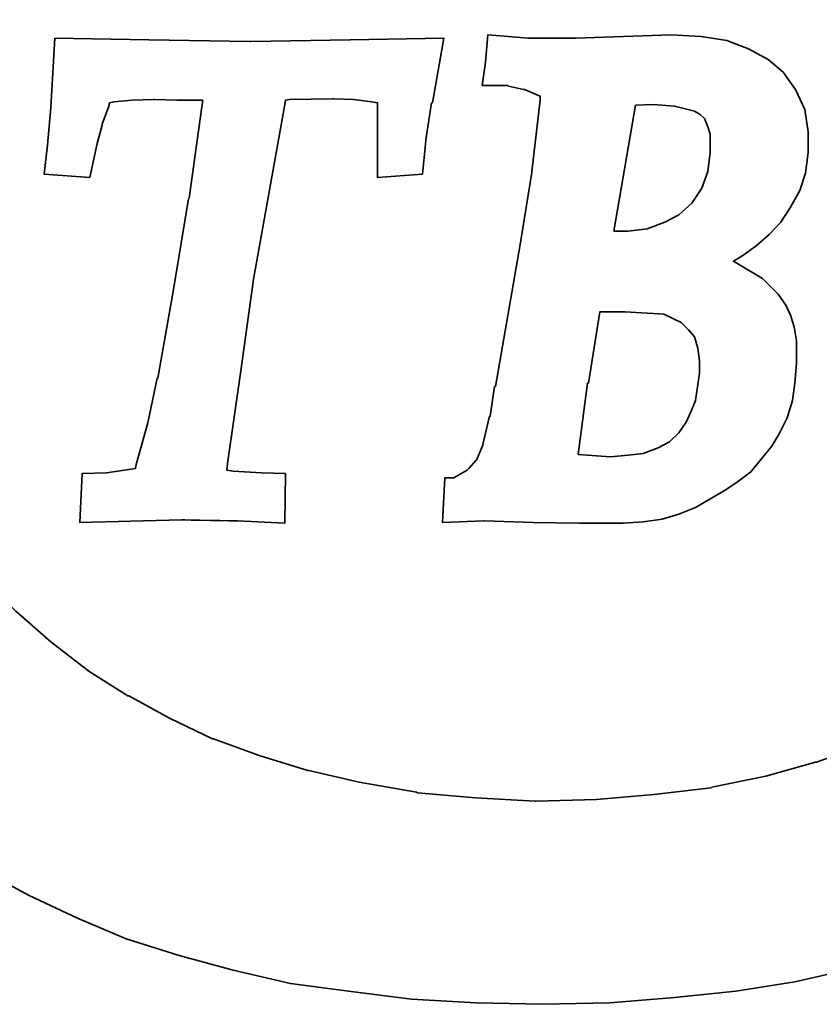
# Model space of a CAD drawing. Header units: millimetres. Extents: x 3 to 262, y 5 to 167.
# Tile 6 of 66: x 166.86 to 171.49, y 81.07 to 86.77. Entities that reach past the tile are written whole.
import ezdxf

# ---------------------------------------------------------------- set-up
doc = ezdxf.new("R2010")
doc.units = ezdxf.units.MM
doc.header["$LTSCALE"] = 0.2
doc.layers.add('layer 1', color=7, linetype='CONTINUOUS')

msp = doc.modelspace()

# ---------------------------------------------------------------- linework, layer by layer
at = {"layer": 'layer 1', "color": 1, "lineweight": 35}
for points, knots in [([(173.2772, 87.134), (173.2772, 87.134), (174.3952, 87.8255), (174.3952, 87.8255), (174.3952, 87.8255), (174.3952, 87.8255), (174.2372, 88.0265), (174.2372, 88.0265), (174.2372, 88.0265), (174.2372, 88.0265), (174.0552, 88.2135), (174.0552, 88.2135), (174.0552, 88.2135), (174.0552, 88.2135), (173.8677, 88.3965), (173.8677, 88.3965), (173.8677, 88.3965), (173.8677, 88.3965), (173.6752, 88.5595), (173.6752, 88.5595), (173.6752, 88.5595), (173.6752, 88.5595), (173.4692, 88.7225), (173.4692, 88.7225), (173.4692, 88.7225), (173.4692, 88.7225), (173.4642, 88.7225), (173.4642, 88.7225), (173.4642, 88.7225), (173.4642, 88.7225), (173.2392, 88.8615), (173.2392, 88.8615), (173.2392, 88.8615), (173.2392, 88.8615), (173.2392, 88.866), (173.2392, 88.866), (173.2392, 88.866), (173.2392, 88.866), (173.0132, 89.005), (173.0132, 89.005), (173.0132, 89.005), (173.0132, 89.005), (172.7692, 89.1255), (172.7692, 89.1255), (172.7692, 89.1255), (172.7692, 89.1255), (172.5237, 89.2505), (172.5237, 89.2505), (172.5237, 89.2505), (172.5237, 89.2505), (172.2262, 89.3655), (172.2262, 89.3655), (172.2262, 89.3655), (172.2262, 89.3655), (171.9047, 89.4755), (171.9047, 89.4755), (171.9047, 89.4755), (171.9047, 89.4755), (171.5692, 89.5715), (171.5692, 89.5715), (171.5692, 89.5715), (171.5692, 89.5715), (171.2147, 89.648), (171.2147, 89.648), (171.2147, 89.648), (171.2147, 89.648), (170.8542, 89.7015), (170.8542, 89.7015), (170.8542, 89.7015), (170.8542, 89.7015), (170.4612, 89.7395), (170.4612, 89.7395), (170.4612, 89.7395), (170.4612, 89.7395), (170.0582, 89.7585), (170.0582, 89.7585), (170.0582, 89.7585), (170.0582, 89.7585), (169.6502, 89.7495), (169.6502, 89.7495), (169.6502, 89.7495), (169.6502, 89.7495), (169.2612, 89.7255), (169.2612, 89.7255), (169.2612, 89.7255), (169.2612, 89.7255), (168.9012, 89.6915), (168.9012, 89.6915), (168.9012, 89.6915), (168.9012, 89.6915), (168.5512, 89.648), (168.5512, 89.648), (168.5512, 89.648), (168.5512, 89.648), (168.2157, 89.581), (168.2157, 89.581), (168.2157, 89.581), (168.2157, 89.581), (167.9852, 89.519), (167.9852, 89.519), (167.9852, 89.519), (167.9852, 89.519), (167.7552, 89.4515), (167.7552, 89.4515), (167.7552, 89.4515), (167.7552, 89.4515), (167.5292, 89.3745), (167.5292, 89.3745), (167.5292, 89.3745), (167.5292, 89.3745), (167.3182, 89.2885), (167.3182, 89.2885), (167.3182, 89.2885), (167.3182, 89.2885), (167.1122, 89.1925), (167.1122, 89.1925), (167.1122, 89.1925), (167.1122, 89.1925), (166.9012, 89.0915), (166.9012, 89.0915), (166.9012, 89.0915), (166.9012, 89.0915), (166.7092, 88.986), (166.7092, 88.986), (166.7092, 88.986), (166.7092, 88.986), (166.5172, 88.8755), (166.5172, 88.8755), (166.5172, 88.8755), (166.5172, 88.8755), (166.3347, 88.751), (166.3347, 88.751), (166.3347, 88.751), (166.3347, 88.751), (166.1572, 88.6265), (166.1572, 88.6265), (166.1572, 88.6265), (166.1572, 88.6265), (165.9942, 88.4925), (165.9942, 88.4925), (165.9942, 88.4925), (165.9942, 88.4925), (165.8262, 88.3485), (165.8262, 88.3485), (165.8262, 88.3485), (165.8262, 88.3485), (165.5337, 88.06), (165.5337, 88.06), (165.5337, 88.06), (165.5337, 88.06), (165.5282, 88.0555), (165.5282, 88.0555), (165.5282, 88.0555), (165.5282, 88.0555), (165.2552, 87.7295), (165.2552, 87.7295), (165.2552, 87.7295), (165.2552, 87.7295), (165.1012, 87.5035), (165.1012, 87.5035), (165.1012, 87.5035), (165.1012, 87.5035), (165.0967, 87.4985), (165.0967, 87.4985), (165.0967, 87.4985), (165.0967, 87.4985), (164.9482, 87.2445), (164.9482, 87.2445), (164.9482, 87.2445), (164.9482, 87.2445), (164.8132, 86.981), (164.8132, 86.981), (164.8132, 86.981), (164.8132, 86.981), (164.6982, 86.6835), (164.6982, 86.6835), (164.6982, 86.6835), (164.6982, 86.6835), (164.6022, 86.3715), (164.6022, 86.3715), (164.6022, 86.3715), (164.6022, 86.3715), (164.6022, 86.3615), (164.6022, 86.3615), (164.6022, 86.3615), (164.6022, 86.3615), (164.5402, 86.0255), (164.5402, 86.0255), (164.5402, 86.0255), (164.5402, 86.0255), (164.5212, 85.858), (164.5212, 85.858), (164.5212, 85.858), (164.5212, 85.858), (164.5112, 85.6705), (164.5112, 85.6705), (164.5112, 85.6705), (164.5112, 85.6705), (164.5017, 85.4835), (164.5017, 85.4835), (164.5017, 85.4835), (164.5017, 85.4835), (164.5017, 85.2965), (164.5017, 85.2965), (164.5017, 85.2965), (164.5017, 85.2965), (164.5302, 84.9225), (164.5302, 84.9225), (164.5302, 84.9225), (164.5302, 84.9225), (164.5882, 84.586), (164.5882, 84.586), (164.5882, 84.586), (164.5882, 84.586), (164.6602, 84.2695), (164.6602, 84.2695), (164.6602, 84.2695), (164.6602, 84.2695), (164.7707, 83.9725), (164.7707, 83.9725), (164.7707, 83.9725), (164.7707, 83.9725), (164.8907, 83.689), (164.8907, 83.689), (164.8907, 83.689), (164.8907, 83.689), (165.0342, 83.4305), (165.0342, 83.4305), (165.0342, 83.4305), (165.0342, 83.4305), (165.1832, 83.181), (165.1832, 83.181), (165.1832, 83.181), (165.1832, 83.181), (165.3652, 82.9555), (165.3652, 82.9555), (165.3652, 82.9555), (165.3652, 82.9555), (165.5477, 82.734), (165.5477, 82.734), (165.5477, 82.734), (165.5477, 82.734), (165.7492, 82.5375), (165.7492, 82.5375), (165.7492, 82.5375), (165.7492, 82.5375), (165.9552, 82.336), (165.9552, 82.336), (165.9552, 82.336), (165.9552, 82.336), (166.1762, 82.1635), (166.1762, 82.1635), (166.1762, 82.1635), (166.1762, 82.1635), (166.4112, 81.991), (166.4112, 81.991), (166.4112, 81.991), (166.4112, 81.991), (166.6612, 81.8375), (166.6612, 81.8375), (166.6612, 81.8375), (166.6612, 81.8375), (166.9197, 81.698), (166.9197, 81.698), (166.9197, 81.698), (166.9197, 81.698), (167.1982, 81.568), (167.1982, 81.568), (167.1982, 81.568), (167.1982, 81.568), (167.4812, 81.4485), (167.4812, 81.4485), (167.4812, 81.4485), (167.4812, 81.4485), (167.7882, 81.3525), (167.7882, 81.3525), (167.7882, 81.3525), (167.7882, 81.3525), (168.1002, 81.2665), (168.1002, 81.2665), (168.1002, 81.2665), (168.1002, 81.2665), (168.4312, 81.1895), (168.4312, 81.1895), (168.4312, 81.1895), (168.4312, 81.1895), (168.7667, 81.1465), (168.7667, 81.1465), (168.7667, 81.1465), (168.7667, 81.1465), (169.1317, 81.0985), (169.1317, 81.0985), (169.1317, 81.0985), (169.1317, 81.0985), (169.5062, 81.079), (169.5062, 81.079), (169.5062, 81.079), (169.5062, 81.079), (169.8902, 81.0695), (169.8902, 81.0695), (169.8902, 81.0695), (169.8902, 81.0695), (170.2787, 81.079), (170.2787, 81.079), (170.2787, 81.079), (170.2787, 81.079), (170.6532, 81.108), (170.6532, 81.108), (170.6532, 81.108), (170.6532, 81.108), (171.0082, 81.1465), (171.0082, 81.1465), (171.0082, 81.1465), (171.0082, 81.1465), (171.3482, 81.199), (171.3482, 81.199), (171.3482, 81.199), (171.3482, 81.199), (171.6792, 81.2755), (171.6792, 81.2755), (171.6792, 81.2755), (171.6792, 81.2755), (171.9962, 81.3625), (171.9962, 81.3625), (171.9962, 81.3625), (171.9962, 81.3625), (172.2942, 81.463), (172.2942, 81.463), (172.2942, 81.463), (172.2942, 81.463), (172.5912, 81.583), (172.5912, 81.583), (172.5912, 81.583), (172.5912, 81.583), (172.9947, 81.7745), (172.9947, 81.7745), (172.9947, 81.7745), (172.9947, 81.7745), (173.1907, 81.8805), (173.1907, 81.8805), (173.1907, 81.8805), (173.1907, 81.8805), (173.3737, 81.991), (173.3737, 81.991), (173.3737, 81.991), (173.3737, 81.991), (173.5512, 82.115), (173.5512, 82.115), (173.5512, 82.115), (173.5512, 82.115), (173.7232, 82.2495), (173.7232, 82.2495), (173.7232, 82.2495), (173.7232, 82.2495), (173.8872, 82.3845), (173.8872, 82.3845), (173.8872, 82.3845), (173.8872, 82.3845), (174.0407, 82.5285), (174.0407, 82.5285), (174.0407, 82.5285), (174.0407, 82.5285), (174.2422, 82.73), (174.2422, 82.73), (174.2422, 82.73), (174.2422, 82.73), (174.3332, 82.826), (174.3332, 82.826), (174.3332, 82.826), (174.3332, 82.826), (174.4002, 82.8975), (174.4002, 82.8975), (174.4002, 82.8975), (174.4002, 82.8975), (173.2772, 83.5935), (173.2772, 83.5935), (173.2772, 83.5935), (173.2772, 83.5935), (173.1042, 83.425), (173.1042, 83.425), (173.1042, 83.425), (173.1042, 83.425), (172.9132, 83.2625), (172.9132, 83.2625), (172.9132, 83.2625), (172.9132, 83.2625), (172.7012, 83.099), (172.7012, 83.099), (172.7012, 83.099), (172.7012, 83.099), (172.4812, 82.9455), (172.4812, 82.9455), (172.4812, 82.9455), (172.4812, 82.9455), (172.4762, 82.9405), (172.4762, 82.9405), (172.4762, 82.9405), (172.4762, 82.9405), (172.2457, 82.806), (172.2457, 82.806), (172.2457, 82.806), (172.2457, 82.806), (172.0062, 82.6815), (172.0062, 82.6815), (172.0062, 82.6815), (172.0062, 82.6815), (172.0012, 82.6815), (172.0012, 82.6815), (172.0012, 82.6815), (172.0012, 82.6815), (171.7422, 82.566), (171.7422, 82.566), (171.7422, 82.566), (171.7422, 82.566), (171.4732, 82.47), (171.4732, 82.47), (171.4732, 82.47), (171.4732, 82.47), (171.4687, 82.47), (171.4687, 82.47), (171.4687, 82.47), (171.4687, 82.47), (171.1802, 82.3885), (171.1802, 82.3885), (171.1802, 82.3885), (171.1802, 82.3885), (170.8692, 82.3265), (170.8692, 82.3265), (170.8692, 82.3265), (170.8692, 82.3265), (170.8642, 82.3215), (170.8642, 82.3215), (170.8642, 82.3215), (170.8642, 82.3215), (170.5332, 82.2835), (170.5332, 82.2835), (170.5332, 82.2835), (170.5332, 82.2835), (170.2022, 82.2545), (170.2022, 82.2545), (170.2022, 82.2545), (170.2022, 82.2545), (169.8517, 82.2445), (169.8517, 82.2445), (169.8517, 82.2445), (169.8517, 82.2445), (169.8472, 82.2445), (169.8472, 82.2445), (169.8472, 82.2445), (169.8472, 82.2445), (169.5017, 82.2645), (169.5017, 82.2645), (169.5017, 82.2645), (169.5017, 82.2645), (169.1652, 82.2925), (169.1652, 82.2925), (169.1652, 82.2925), (169.1652, 82.2925), (169.1607, 82.2975), (169.1607, 82.2975), (169.1607, 82.2975), (169.1607, 82.2975), (168.8292, 82.355), (168.8292, 82.355), (168.8292, 82.355), (168.8292, 82.355), (168.5372, 82.422), (168.5372, 82.422), (168.5372, 82.422), (168.5372, 82.422), (168.5322, 82.422), (168.5322, 82.422), (168.5322, 82.422), (168.5322, 82.422), (168.2492, 82.5085), (168.2492, 82.5085), (168.2492, 82.5085), (168.2492, 82.5085), (167.9852, 82.6045), (167.9852, 82.6045), (167.9852, 82.6045), (167.9852, 82.6045), (167.9802, 82.6045), (167.9802, 82.6045), (167.9802, 82.6045), (167.9802, 82.6045), (167.7312, 82.7245), (167.7312, 82.7245), (167.7312, 82.7245), (167.7312, 82.7245), (167.4952, 82.854), (167.4952, 82.854), (167.4952, 82.854), (167.4952, 82.854), (167.4912, 82.854), (167.4912, 82.854), (167.4912, 82.854), (167.4912, 82.854), (167.2602, 82.998), (167.2602, 82.998), (167.2602, 82.998), (167.2602, 82.998), (167.2602, 83.003), (167.2602, 83.003), (167.2602, 83.003), (167.2602, 83.003), (167.2562, 83.003), (167.2562, 83.003), (167.2562, 83.003), (167.2562, 83.003), (167.0442, 83.1665), (167.0442, 83.1665), (167.0442, 83.1665), (167.0442, 83.1665), (166.8432, 83.3435), (166.8432, 83.3435), (166.8432, 83.3435), (166.8432, 83.3435), (166.8382, 83.348), (166.8382, 83.348), (166.8382, 83.348), (166.8382, 83.348), (166.6562, 83.5355), (166.6562, 83.5355), (166.6562, 83.5355), (166.6562, 83.5355), (166.4837, 83.737), (166.4837, 83.737), (166.4837, 83.737), (166.4837, 83.737), (166.4837, 83.7415), (166.4837, 83.7415), (166.4837, 83.7415), (166.4837, 83.7415), (166.3297, 83.9725), (166.3297, 83.9725), (166.3297, 83.9725), (166.3297, 83.9725), (166.3252, 83.9725), (166.3252, 83.9725), (166.3252, 83.9725), (166.3252, 83.9725), (166.3202, 83.9815), (166.3202, 83.9815), (166.3202, 83.9815), (166.3202, 83.9815), (166.2002, 84.207), (166.2002, 84.207), (166.2002, 84.207), (166.2002, 84.207), (166.2002, 84.212), (166.2002, 84.212), (166.2002, 84.212), (166.2002, 84.212), (166.0992, 84.4765), (166.0992, 84.4765), (166.0992, 84.4765), (166.0992, 84.4765), (166.0942, 84.4855), (166.0942, 84.4855), (166.0942, 84.4855), (166.0942, 84.4855), (166.0087, 84.7735), (166.0087, 84.7735), (166.0087, 84.7735), (166.0087, 84.7735), (166.0087, 84.7785), (166.0087, 84.7785), (166.0087, 84.7785), (166.0087, 84.7785), (165.9792, 84.9315), (165.9792, 84.9315), (165.9792, 84.9315), (165.9792, 84.9315), (165.9742, 84.9365), (165.9742, 84.9365), (165.9742, 84.9365), (165.9742, 84.9365), (165.9552, 85.09), (165.9552, 85.09), (165.9552, 85.09), (165.9552, 85.09), (165.9462, 85.2625), (165.9462, 85.2625), (165.9462, 85.2625), (165.9462, 85.2625), (165.9407, 85.4355), (165.9407, 85.4355), (165.9407, 85.4355), (165.9407, 85.4355), (165.9407, 85.4405), (165.9407, 85.4405), (165.9407, 85.4405), (165.9407, 85.4405), (165.9502, 85.594), (165.9502, 85.594), (165.9502, 85.594), (165.9502, 85.594), (165.9502, 85.6135), (165.9502, 85.6135), (165.9502, 85.6135), (165.9502, 85.6135), (165.9647, 85.7765), (165.9647, 85.7765), (165.9647, 85.7765), (165.9647, 85.7765), (165.9842, 85.9295), (165.9842, 85.9295), (165.9842, 85.9295), (165.9842, 85.9295), (165.9842, 85.935), (165.9842, 85.935), (165.9842, 85.935), (165.9842, 85.935), (165.9892, 85.935), (165.9892, 85.935), (165.9892, 85.935), (165.9892, 85.935), (165.9892, 85.9445), (165.9892, 85.9445), (165.9892, 85.9445), (165.9892, 85.9445), (166.0182, 86.0835), (166.0182, 86.0835), (166.0182, 86.0835), (166.0182, 86.0835), (166.0182, 86.0885), (166.0182, 86.0885), (166.0182, 86.0885), (166.0182, 86.0885), (166.0272, 86.1215), (166.0272, 86.1215), (166.0272, 86.1215), (166.0272, 86.1215), (166.1047, 86.3715), (166.1047, 86.3715), (166.1047, 86.3715), (166.1047, 86.3715), (166.1047, 86.376), (166.1047, 86.376), (166.1047, 86.376), (166.1047, 86.376), (166.2292, 86.6355), (166.2292, 86.6355), (166.2292, 86.6355), (166.2292, 86.6355), (166.3632, 86.8755), (166.3632, 86.8755), (166.3632, 86.8755), (166.3632, 86.8755), (166.3682, 86.8795), (166.3682, 86.8795), (166.3682, 86.8795), (166.3682, 86.8795), (166.5317, 87.1005), (166.5317, 87.1005), (166.5317, 87.1005), (166.5317, 87.1005), (166.7042, 87.2925), (166.7042, 87.2925), (166.7042, 87.2925), (166.7042, 87.2925), (166.7042, 87.2975), (166.7042, 87.2975), (166.7042, 87.2975), (166.7042, 87.2975), (166.8862, 87.4795), (166.8862, 87.4795), (166.8862, 87.4795), (166.8862, 87.4795), (166.8912, 87.4795), (166.8912, 87.4795), (166.8912, 87.4795), (166.8912, 87.4795), (167.0922, 87.652), (167.0922, 87.652), (167.0922, 87.652), (167.0922, 87.652), (167.3132, 87.8055), (167.3132, 87.8055), (167.3132, 87.8055), (167.3132, 87.8055), (167.3182, 87.8105), (167.3182, 87.8105), (167.3182, 87.8105), (167.3182, 87.8105), (167.5487, 87.9545), (167.5487, 87.9545), (167.5487, 87.9545), (167.5487, 87.9545), (167.7882, 88.089), (167.7882, 88.089), (167.7882, 88.089), (167.7882, 88.089), (167.7932, 88.089), (167.7932, 88.089), (167.7932, 88.089), (167.7932, 88.089), (168.0422, 88.199), (168.0422, 88.199), (168.0422, 88.199), (168.0422, 88.199), (168.3117, 88.295), (168.3117, 88.295), (168.3117, 88.295), (168.3117, 88.295), (168.5892, 88.3865), (168.5892, 88.3865), (168.5892, 88.3865), (168.5892, 88.3865), (168.5942, 88.3865), (168.5942, 88.3865), (168.5942, 88.3865), (168.5942, 88.3865), (168.8922, 88.4535), (168.8922, 88.4535), (168.8922, 88.4535), (168.8922, 88.4535), (168.8922, 88.4585), (168.8922, 88.4585), (168.8922, 88.4585), (168.8922, 88.4585), (168.8972, 88.4585), (168.8972, 88.4585), (168.8972, 88.4585), (168.8972, 88.4585), (169.2282, 88.5065), (169.2282, 88.5065), (169.2282, 88.5065), (169.2282, 88.5065), (169.2322, 88.5065), (169.2322, 88.5065), (169.2322, 88.5065), (169.2322, 88.5065), (169.5737, 88.535), (169.5737, 88.535), (169.5737, 88.535), (169.5737, 88.535), (169.9142, 88.5445), (169.9142, 88.5445), (169.9142, 88.5445), (169.9142, 88.5445), (169.9192, 88.5445), (169.9192, 88.5445), (169.9192, 88.5445), (169.9192, 88.5445), (170.2642, 88.535), (170.2642, 88.535), (170.2642, 88.535), (170.2642, 88.535), (170.6002, 88.5065), (170.6002, 88.5065), (170.6002, 88.5065), (170.6002, 88.5065), (170.6052, 88.5015), (170.6052, 88.5015), (170.6052, 88.5015), (170.6052, 88.5015), (170.9212, 88.4445), (170.9212, 88.4445), (170.9212, 88.4445), (170.9212, 88.4445), (171.2282, 88.3815), (171.2282, 88.3815), (171.2282, 88.3815), (171.2282, 88.3815), (171.2332, 88.3815), (171.2332, 88.3815), (171.2332, 88.3815), (171.2332, 88.3815), (171.5212, 88.295), (171.5212, 88.295), (171.5212, 88.295), (171.5212, 88.295), (171.7512, 88.2095), (171.7512, 88.2095), (171.7512, 88.2095), (171.7512, 88.2095), (171.9822, 88.1135), (171.9822, 88.1135), (171.9822, 88.1135), (171.9822, 88.1135), (171.9872, 88.1135), (171.9872, 88.1135), (171.9872, 88.1135), (171.9872, 88.1135), (172.1982, 88.0025), (172.1982, 88.0025), (172.1982, 88.0025), (172.1982, 88.0025), (172.4092, 87.8775), (172.4092, 87.8775), (172.4092, 87.8775), (172.4092, 87.8775), (172.4092, 87.8735), (172.4092, 87.8735), (172.4092, 87.8735), (172.4092, 87.8735), (172.6012, 87.7485), (172.6012, 87.7485), (172.6012, 87.7485), (172.6012, 87.7485), (172.6057, 87.7485), (172.6057, 87.7485), (172.6057, 87.7485), (172.6057, 87.7485), (172.7832, 87.6095), (172.7832, 87.6095), (172.7832, 87.6095), (172.7832, 87.6095), (172.7882, 87.604), (172.7882, 87.604), (172.7882, 87.604), (172.7882, 87.604), (172.9612, 87.4555), (172.9612, 87.4555), (172.9612, 87.4555), (172.9612, 87.4555), (172.9652, 87.4505), (172.9652, 87.4505), (172.9652, 87.4505), (172.9652, 87.4505), (173.1192, 87.2925), (173.1192, 87.2925), (173.1192, 87.2925), (173.1192, 87.2925), (173.2052, 87.2015), (173.2052, 87.2015), (173.2052, 87.2015), (173.2052, 87.2015), (173.2772, 87.134), (173.2772, 87.134)], [0, 0, 0, 0, 0.004808, 0.004808, 0.004808, 0.004808, 0.009615, 0.009615, 0.009615, 0.009615, 0.014423, 0.014423, 0.014423, 0.014423, 0.019231, 0.019231, 0.019231, 0.019231, 0.024038, 0.024038, 0.024038, 0.024038, 0.028846, 0.028846, 0.028846, 0.028846, 0.033654, 0.033654, 0.033654, 0.033654, 0.038462, 0.038462, 0.038462, 0.038462, 0.043269, 0.043269, 0.043269, 0.043269, 0.048077, 0.048077, 0.048077, 0.048077, 0.052885, 0.052885, 0.052885, 0.052885, 0.057692, 0.057692, 0.057692, 0.057692, 0.0625, 0.0625, 0.0625, 0.0625, 0.067308, 0.067308, 0.067308, 0.067308, 0.072115, 0.072115, 0.072115, 0.072115, 0.076923, 0.076923, 0.076923, 0.076923, 0.081731, 0.081731, 0.081731, 0.081731, 0.086538, 0.086538, 0.086538, 0.086538, 0.091346, 0.091346, 0.091346, 0.091346, 0.096154, 0.096154, 0.096154, 0.096154, 0.100962, 0.100962, 0.100962, 0.100962, 0.105769, 0.105769, 0.105769, 0.105769, 0.110577, 0.110577, 0.110577, 0.110577, 0.115385, 0.115385, 0.115385, 0.115385, 0.120192, 0.120192, 0.120192, 0.120192, 0.125, 0.125, 0.125, 0.125, 0.129808, 0.129808, 0.129808, 0.129808, 0.134615, 0.134615, 0.134615, 0.134615, 0.139423, 0.139423, 0.139423, 0.139423, 0.144231, 0.144231, 0.144231, 0.144231, 0.149038, 0.149038, 0.149038, 0.149038, 0.153846, 0.153846, 0.153846, 0.153846, 0.158654, 0.158654, 0.158654, 0.158654, 0.163462, 0.163462, 0.163462, 0.163462, 0.168269, 0.168269, 0.168269, 0.168269, 0.173077, 0.173077, 0.173077, 0.173077, 0.177885, 0.177885, 0.177885, 0.177885, 0.182692, 0.182692, 0.182692, 0.182692, 0.1875, 0.1875, 0.1875, 0.1875, 0.192308, 0.192308, 0.192308, 0.192308, 0.197115, 0.197115, 0.197115, 0.197115, 0.201923, 0.201923, 0.201923, 0.201923, 0.206731, 0.206731, 0.206731, 0.206731, 0.211538, 0.211538, 0.211538, 0.211538, 0.216346, 0.216346, 0.216346, 0.216346, 0.221154, 0.221154, 0.221154, 0.221154, 0.225962, 0.225962, 0.225962, 0.225962, 0.230769, 0.230769, 0.230769, 0.230769, 0.235577, 0.235577, 0.235577, 0.235577, 0.240385, 0.240385, 0.240385, 0.240385, 0.245192, 0.245192, 0.245192, 0.245192, 0.25, 0.25, 0.25, 0.25, 0.254808, 0.254808, 0.254808, 0.254808, 0.259615, 0.259615, 0.259615, 0.259615, 0.264423, 0.264423, 0.264423, 0.264423, 0.269231, 0.269231, 0.269231, 0.269231, 0.274038, 0.274038, 0.274038, 0.274038, 0.278846, 0.278846, 0.278846, 0.278846, 0.283654, 0.283654, 0.283654, 0.283654, 0.288462, 0.288462, 0.288462, 0.288462, 0.293269, 0.293269, 0.293269, 0.293269, 0.298077, 0.298077, 0.298077, 0.298077, 0.302885, 0.302885, 0.302885, 0.302885, 0.307692, 0.307692, 0.307692, 0.307692, 0.3125, 0.3125, 0.3125, 0.3125, 0.317308, 0.317308, 0.317308, 0.317308, 0.322115, 0.322115, 0.322115, 0.322115, 0.326923, 0.326923, 0.326923, 0.326923, 0.331731, 0.331731, 0.331731, 0.331731, 0.336538, 0.336538, 0.336538, 0.336538, 0.341346, 0.341346, 0.341346, 0.341346, 0.346154, 0.346154, 0.346154, 0.346154, 0.350962, 0.350962, 0.350962, 0.350962, 0.355769, 0.355769, 0.355769, 0.355769, 0.360577, 0.360577, 0.360577, 0.360577, 0.365385, 0.365385, 0.365385, 0.365385, 0.370192, 0.370192, 0.370192, 0.370192, 0.375, 0.375, 0.375, 0.375, 0.379808, 0.379808, 0.379808, 0.379808, 0.384615, 0.384615, 0.384615, 0.384615, 0.389423, 0.389423, 0.389423, 0.389423, 0.394231, 0.394231, 0.394231, 0.394231, 0.399038, 0.399038, 0.399038, 0.399038, 0.403846, 0.403846, 0.403846, 0.403846, 0.408654, 0.408654, 0.408654, 0.408654, 0.413462, 0.413462, 0.413462, 0.413462, 0.418269, 0.418269, 0.418269, 0.418269, 0.423077, 0.423077, 0.423077, 0.423077, 0.427885, 0.427885, 0.427885, 0.427885, 0.432692, 0.432692, 0.432692, 0.432692, 0.4375, 0.4375, 0.4375, 0.4375, 0.442308, 0.442308, 0.442308, 0.442308, 0.447115, 0.447115, 0.447115, 0.447115, 0.451923, 0.451923, 0.451923, 0.451923, 0.456731, 0.456731, 0.456731, 0.456731, 0.461538, 0.461538, 0.461538, 0.461538, 0.466346, 0.466346, 0.466346, 0.466346, 0.471154, 0.471154, 0.471154, 0.471154, 0.475962, 0.475962, 0.475962, 0.475962, 0.480769, 0.480769, 0.480769, 0.480769, 0.485577, 0.485577, 0.485577, 0.485577, 0.490385, 0.490385, 0.490385, 0.490385, 0.495192, 0.495192, 0.495192, 0.495192, 0.5, 0.5, 0.5, 0.5, 0.504808, 0.504808, 0.504808, 0.504808, 0.509615, 0.509615, 0.509615, 0.509615, 0.514423, 0.514423, 0.514423, 0.514423, 0.519231, 0.519231, 0.519231, 0.519231, 0.524038, 0.524038, 0.524038, 0.524038, 0.528846, 0.528846, 0.528846, 0.528846, 0.533654, 0.533654, 0.533654, 0.533654, 0.538462, 0.538462, 0.538462, 0.538462, 0.543269, 0.543269, 0.543269, 0.543269, 0.548077, 0.548077, 0.548077, 0.548077, 0.552885, 0.552885, 0.552885, 0.552885, 0.557692, 0.557692, 0.557692, 0.557692, 0.5625, 0.5625, 0.5625, 0.5625, 0.567308, 0.567308, 0.567308, 0.567308, 0.572115, 0.572115, 0.572115, 0.572115, 0.576923, 0.576923, 0.576923, 0.576923, 0.581731, 0.581731, 0.581731, 0.581731, 0.586538, 0.586538, 0.586538, 0.586538, 0.591346, 0.591346, 0.591346, 0.591346, 0.596154, 0.596154, 0.596154, 0.596154, 0.600962, 0.600962, 0.600962, 0.600962, 0.605769, 0.605769, 0.605769, 0.605769, 0.610577, 0.610577, 0.610577, 0.610577, 0.615385, 0.615385, 0.615385, 0.615385, 0.620192, 0.620192, 0.620192, 0.620192, 0.625, 0.625, 0.625, 0.625, 0.629808, 0.629808, 0.629808, 0.629808, 0.634615, 0.634615, 0.634615, 0.634615, 0.639423, 0.639423, 0.639423, 0.639423, 0.644231, 0.644231, 0.644231, 0.644231, 0.649038, 0.649038, 0.649038, 0.649038, 0.653846, 0.653846, 0.653846, 0.653846, 0.658654, 0.658654, 0.658654, 0.658654, 0.663462, 0.663462, 0.663462, 0.663462, 0.668269, 0.668269, 0.668269, 0.668269, 0.673077, 0.673077, 0.673077, 0.673077, 0.677885, 0.677885, 0.677885, 0.677885, 0.682692, 0.682692, 0.682692, 0.682692, 0.6875, 0.6875, 0.6875, 0.6875, 0.692308, 0.692308, 0.692308, 0.692308, 0.697115, 0.697115, 0.697115, 0.697115, 0.701923, 0.701923, 0.701923, 0.701923, 0.706731, 0.706731, 0.706731, 0.706731, 0.711538, 0.711538, 0.711538, 0.711538, 0.716346, 0.716346, 0.716346, 0.716346, 0.721154, 0.721154, 0.721154, 0.721154, 0.725962, 0.725962, 0.725962, 0.725962, 0.730769, 0.730769, 0.730769, 0.730769, 0.735577, 0.735577, 0.735577, 0.735577, 0.740385, 0.740385, 0.740385, 0.740385, 0.745192, 0.745192, 0.745192, 0.745192, 0.75, 0.75, 0.75, 0.75, 0.754808, 0.754808, 0.754808, 0.754808, 0.759615, 0.759615, 0.759615, 0.759615, 0.764423, 0.764423, 0.764423, 0.764423, 0.769231, 0.769231, 0.769231, 0.769231, 0.774038, 0.774038, 0.774038, 0.774038, 0.778846, 0.778846, 0.778846, 0.778846, 0.783654, 0.783654, 0.783654, 0.783654, 0.788462, 0.788462, 0.788462, 0.788462, 0.793269, 0.793269, 0.793269, 0.793269, 0.798077, 0.798077, 0.798077, 0.798077, 0.802885, 0.802885, 0.802885, 0.802885, 0.807692, 0.807692, 0.807692, 0.807692, 0.8125, 0.8125, 0.8125, 0.8125, 0.817308, 0.817308, 0.817308, 0.817308, 0.822115, 0.822115, 0.822115, 0.822115, 0.826923, 0.826923, 0.826923, 0.826923, 0.831731, 0.831731, 0.831731, 0.831731, 0.836538, 0.836538, 0.836538, 0.836538, 0.841346, 0.841346, 0.841346, 0.841346, 0.846154, 0.846154, 0.846154, 0.846154, 0.850962, 0.850962, 0.850962, 0.850962, 0.855769, 0.855769, 0.855769, 0.855769, 0.860577, 0.860577, 0.860577, 0.860577, 0.865385, 0.865385, 0.865385, 0.865385, 0.870192, 0.870192, 0.870192, 0.870192, 0.875, 0.875, 0.875, 0.875, 0.879808, 0.879808, 0.879808, 0.879808, 0.884615, 0.884615, 0.884615, 0.884615, 0.889423, 0.889423, 0.889423, 0.889423, 0.894231, 0.894231, 0.894231, 0.894231, 0.899038, 0.899038, 0.899038, 0.899038, 0.903846, 0.903846, 0.903846, 0.903846, 0.908654, 0.908654, 0.908654, 0.908654, 0.913462, 0.913462, 0.913462, 0.913462, 0.918269, 0.918269, 0.918269, 0.918269, 0.923077, 0.923077, 0.923077, 0.923077, 0.927885, 0.927885, 0.927885, 0.927885, 0.932692, 0.932692, 0.932692, 0.932692, 0.9375, 0.9375, 0.9375, 0.9375, 0.942308, 0.942308, 0.942308, 0.942308, 0.947115, 0.947115, 0.947115, 0.947115, 0.951923, 0.951923, 0.951923, 0.951923, 0.956731, 0.956731, 0.956731, 0.956731, 0.961538, 0.961538, 0.961538, 0.961538, 0.966346, 0.966346, 0.966346, 0.966346, 0.971154, 0.971154, 0.971154, 0.971154, 0.975962, 0.975962, 0.975962, 0.975962, 0.980769, 0.980769, 0.980769, 0.980769, 0.985577, 0.985577, 0.985577, 0.985577, 0.990385, 0.990385, 0.990385, 0.990385, 0.995192, 0.995192, 0.995192, 0.995192, 1, 1, 1, 1]), ([(167.0682, 86.6595), (167.0682, 86.6595), (167.0442, 86.2565), (167.0442, 86.2565), (167.0442, 86.2565), (167.0442, 86.2565), (167.0257, 86.0405), (167.0257, 86.0405), (167.0257, 86.0405), (167.0257, 86.0405), (167.0062, 85.872), (167.0062, 85.872), (167.0062, 85.872), (167.0062, 85.872), (167.2702, 85.853), (167.2702, 85.853), (167.2702, 85.853), (167.2702, 85.853), (167.3132, 86.0495), (167.3132, 86.0495), (167.3132, 86.0495), (167.3132, 86.0495), (167.3422, 86.1555), (167.3422, 86.1555), (167.3422, 86.1555), (167.3422, 86.1555), (167.3422, 86.1605), (167.3422, 86.1605), (167.3422, 86.1605), (167.3422, 86.1605), (167.3802, 86.2655), (167.3802, 86.2655), (167.3802, 86.2655), (167.3802, 86.2655), (167.3852, 86.2845), (167.3852, 86.2845), (167.3852, 86.2845), (167.3852, 86.2845), (167.4092, 86.2895), (167.4092, 86.2895), (167.4092, 86.2895), (167.4092, 86.2895), (167.5152, 86.299), (167.5152, 86.299), (167.5152, 86.299), (167.5152, 86.299), (167.6392, 86.3045), (167.6392, 86.3045), (167.6392, 86.3045), (167.6392, 86.3045), (167.6447, 86.3045), (167.6447, 86.3045), (167.6447, 86.3045), (167.6447, 86.3045), (167.7742, 86.299), (167.7742, 86.299), (167.7742, 86.299), (167.7742, 86.299), (167.8792, 86.299), (167.8792, 86.299), (167.8792, 86.299), (167.8792, 86.299), (167.9232, 86.299), (167.9232, 86.299), (167.9232, 86.299), (167.9232, 86.299), (167.9182, 86.2605), (167.9182, 86.2605), (167.9182, 86.2605), (167.9182, 86.2605), (167.8457, 85.733), (167.8457, 85.733), (167.8457, 85.733), (167.8457, 85.733), (167.8407, 85.7285), (167.8407, 85.7285), (167.8407, 85.7285), (167.8407, 85.7285), (167.7552, 85.205), (167.7552, 85.205), (167.7552, 85.205), (167.7552, 85.205), (167.6632, 84.6915), (167.6632, 84.6915), (167.6632, 84.6915), (167.6632, 84.6915), (167.6592, 84.6915), (167.6592, 84.6915), (167.6592, 84.6915), (167.6592, 84.6915), (167.6062, 84.4325), (167.6062, 84.4325), (167.6062, 84.4325), (167.6062, 84.4325), (167.5392, 84.1925), (167.5392, 84.1925), (167.5392, 84.1925), (167.5392, 84.1925), (167.5342, 84.1685), (167.5342, 84.1685), (167.5342, 84.1685), (167.5342, 84.1685), (167.5102, 84.1645), (167.5102, 84.1645), (167.5102, 84.1645), (167.5102, 84.1645), (167.3662, 84.1445), (167.3662, 84.1445), (167.3662, 84.1445), (167.3662, 84.1445), (167.2267, 84.1405), (167.2267, 84.1405), (167.2267, 84.1405), (167.2267, 84.1405), (167.2122, 83.8575), (167.2122, 83.8575), (167.2122, 83.8575), (167.2122, 83.8575), (167.8032, 83.8715), (167.8032, 83.8715), (167.8032, 83.8715), (167.8032, 83.8715), (167.8072, 83.8715), (167.8072, 83.8715), (167.8072, 83.8715), (167.8072, 83.8715), (168.1242, 83.8665), (168.1242, 83.8665), (168.1242, 83.8665), (168.1242, 83.8665), (168.3982, 83.852), (168.3982, 83.852), (168.3982, 83.852), (168.3982, 83.852), (168.4022, 84.1405), (168.4022, 84.1405), (168.4022, 84.1405), (168.4022, 84.1405), (168.2637, 84.1445), (168.2637, 84.1445), (168.2637, 84.1445), (168.2637, 84.1445), (168.1002, 84.1545), (168.1002, 84.1545), (168.1002, 84.1545), (168.1002, 84.1545), (168.0622, 84.1595), (168.0622, 84.1595), (168.0622, 84.1595), (168.0622, 84.1595), (168.0662, 84.1975), (168.0662, 84.1975), (168.0662, 84.1975), (168.0662, 84.1975), (168.1432, 84.735), (168.1432, 84.735), (168.1432, 84.735), (168.1432, 84.735), (168.2157, 85.2485), (168.2157, 85.2485), (168.2157, 85.2485), (168.2157, 85.2485), (168.2157, 85.2535), (168.2157, 85.2535), (168.2157, 85.2535), (168.2157, 85.2535), (168.3982, 86.275), (168.3982, 86.275), (168.3982, 86.275), (168.3982, 86.275), (168.4022, 86.299), (168.4022, 86.299), (168.4022, 86.299), (168.4022, 86.299), (168.4262, 86.3045), (168.4262, 86.3045), (168.4262, 86.3045), (168.4262, 86.3045), (168.6762, 86.3085), (168.6762, 86.3085), (168.6762, 86.3085), (168.6762, 86.3085), (168.6812, 86.3085), (168.6812, 86.3085), (168.6812, 86.3085), (168.6812, 86.3085), (168.7962, 86.3045), (168.7962, 86.3045), (168.7962, 86.3045), (168.7962, 86.3045), (168.9012, 86.2895), (168.9012, 86.2895), (168.9012, 86.2895), (168.9012, 86.2895), (168.9352, 86.2845), (168.9352, 86.2845), (168.9352, 86.2845), (168.9352, 86.2845), (168.9352, 86.251), (168.9352, 86.251), (168.9352, 86.251), (168.9352, 86.251), (168.9352, 86.0305), (168.9352, 86.0305), (168.9352, 86.0305), (168.9352, 86.0305), (168.9352, 85.853), (168.9352, 85.853), (168.9352, 85.853), (168.9352, 85.853), (169.1942, 85.872), (169.1942, 85.872), (169.1942, 85.872), (169.1942, 85.872), (169.2132, 86.0645), (169.2132, 86.0645), (169.2132, 86.0645), (169.2132, 86.0645), (169.2132, 86.0695), (169.2132, 86.0695), (169.2132, 86.0695), (169.2132, 86.0695), (169.2472, 86.2845), (169.2472, 86.2845), (169.2472, 86.2845), (169.2472, 86.2845), (169.2522, 86.2845), (169.2522, 86.2845), (169.2522, 86.2845), (169.2522, 86.2845), (169.3192, 86.6595), (169.3192, 86.6595), (169.3192, 86.6595), (169.3192, 86.6595), (168.7772, 86.6495), (168.7772, 86.6495), (168.7772, 86.6495), (168.7772, 86.6495), (168.2012, 86.64), (168.2012, 86.64), (168.2012, 86.64), (168.2012, 86.64), (168.1962, 86.64), (168.1962, 86.64), (168.1962, 86.64), (168.1962, 86.64), (167.6112, 86.6495), (167.6112, 86.6495), (167.6112, 86.6495), (167.6112, 86.6495), (167.0682, 86.6595), (167.0682, 86.6595)], [0, 0, 0, 0, 0.015873, 0.015873, 0.015873, 0.015873, 0.031746, 0.031746, 0.031746, 0.031746, 0.047619, 0.047619, 0.047619, 0.047619, 0.063492, 0.063492, 0.063492, 0.063492, 0.079365, 0.079365, 0.079365, 0.079365, 0.095238, 0.095238, 0.095238, 0.095238, 0.111111, 0.111111, 0.111111, 0.111111, 0.126984, 0.126984, 0.126984, 0.126984, 0.142857, 0.142857, 0.142857, 0.142857, 0.15873, 0.15873, 0.15873, 0.15873, 0.174603, 0.174603, 0.174603, 0.174603, 0.190476, 0.190476, 0.190476, 0.190476, 0.206349, 0.206349, 0.206349, 0.206349, 0.222222, 0.222222, 0.222222, 0.222222, 0.238095, 0.238095, 0.238095, 0.238095, 0.253968, 0.253968, 0.253968, 0.253968, 0.269841, 0.269841, 0.269841, 0.269841, 0.285714, 0.285714, 0.285714, 0.285714, 0.301587, 0.301587, 0.301587, 0.301587, 0.31746, 0.31746, 0.31746, 0.31746, 0.333333, 0.333333, 0.333333, 0.333333, 0.349206, 0.349206, 0.349206, 0.349206, 0.365079, 0.365079, 0.365079, 0.365079, 0.380952, 0.380952, 0.380952, 0.380952, 0.396825, 0.396825, 0.396825, 0.396825, 0.412698, 0.412698, 0.412698, 0.412698, 0.428571, 0.428571, 0.428571, 0.428571, 0.444444, 0.444444, 0.444444, 0.444444, 0.460317, 0.460317, 0.460317, 0.460317, 0.47619, 0.47619, 0.47619, 0.47619, 0.492063, 0.492063, 0.492063, 0.492064, 0.507937, 0.507937, 0.507937, 0.507937, 0.52381, 0.52381, 0.52381, 0.52381, 0.539683, 0.539683, 0.539683, 0.539683, 0.555556, 0.555556, 0.555556, 0.555556, 0.571429, 0.571429, 0.571429, 0.571429, 0.587302, 0.587302, 0.587302, 0.587302, 0.603175, 0.603175, 0.603175, 0.603175, 0.619048, 0.619048, 0.619048, 0.619048, 0.634921, 0.634921, 0.634921, 0.634921, 0.650794, 0.650794, 0.650794, 0.650794, 0.666667, 0.666667, 0.666667, 0.666667, 0.68254, 0.68254, 0.68254, 0.68254, 0.698413, 0.698413, 0.698413, 0.698413, 0.714286, 0.714286, 0.714286, 0.714286, 0.730159, 0.730159, 0.730159, 0.730159, 0.746032, 0.746032, 0.746032, 0.746032, 0.761905, 0.761905, 0.761905, 0.761905, 0.777778, 0.777778, 0.777778, 0.777778, 0.793651, 0.793651, 0.793651, 0.793651, 0.809524, 0.809524, 0.809524, 0.809524, 0.825397, 0.825397, 0.825397, 0.825397, 0.84127, 0.84127, 0.84127, 0.84127, 0.857143, 0.857143, 0.857143, 0.857143, 0.873016, 0.873016, 0.873016, 0.873016, 0.888889, 0.888889, 0.888889, 0.888889, 0.904762, 0.904762, 0.904762, 0.904762, 0.920635, 0.920635, 0.920635, 0.920635, 0.936508, 0.936508, 0.936508, 0.936508, 0.952381, 0.952381, 0.952381, 0.952381, 0.968254, 0.968254, 0.968254, 0.968254, 0.984127, 0.984127, 0.984127, 0.984127, 1, 1, 1, 1]), ([(171.4252, 86.1175), (171.4252, 86.1175), (171.4062, 86.2465), (171.4062, 86.2465), (171.4062, 86.2465), (171.4062, 86.2465), (171.3532, 86.3615), (171.3532, 86.3615), (171.3532, 86.3615), (171.3532, 86.3615), (171.2812, 86.4625), (171.2812, 86.4625), (171.2812, 86.4625), (171.2812, 86.4625), (171.1952, 86.5345), (171.1952, 86.5345), (171.1952, 86.5345), (171.1952, 86.5345), (171.0802, 86.5965), (171.0802, 86.5965), (171.0802, 86.5965), (171.0802, 86.5965), (170.9552, 86.6445), (170.9552, 86.6445), (170.9552, 86.6445), (170.9552, 86.6445), (170.8062, 86.6685), (170.8062, 86.6685), (170.8062, 86.6685), (170.8062, 86.6685), (170.6332, 86.6785), (170.6332, 86.6785), (170.6332, 86.6785), (170.6332, 86.6785), (170.0822, 86.6595), (170.0822, 86.6595), (170.0822, 86.6595), (170.0822, 86.6595), (169.8082, 86.6595), (169.8082, 86.6595), (169.8082, 86.6595), (169.8082, 86.6595), (169.5737, 86.6785), (169.5737, 86.6785), (169.5737, 86.6785), (169.5737, 86.6785), (169.5592, 86.5205), (169.5592, 86.5205), (169.5592, 86.5205), (169.5592, 86.5205), (169.5392, 86.3855), (169.5392, 86.3855), (169.5392, 86.3855), (169.5392, 86.3855), (169.6832, 86.3855), (169.6832, 86.3855), (169.6832, 86.3855), (169.6832, 86.3855), (169.6882, 86.3855), (169.6882, 86.3855), (169.6882, 86.3855), (169.6882, 86.3855), (169.6932, 86.381), (169.6932, 86.381), (169.6932, 86.381), (169.6932, 86.381), (169.7797, 86.3615), (169.7797, 86.3615), (169.7797, 86.3615), (169.7797, 86.3615), (169.7842, 86.3615), (169.7842, 86.3615), (169.7842, 86.3615), (169.7842, 86.3615), (169.8517, 86.3325), (169.8517, 86.3325), (169.8517, 86.3325), (169.8517, 86.3325), (169.8752, 86.3235), (169.8752, 86.3235), (169.8752, 86.3235), (169.8752, 86.3235), (169.8752, 86.299), (169.8752, 86.299), (169.8752, 86.299), (169.8752, 86.299), (169.8277, 85.8865), (169.8277, 85.8865), (169.8277, 85.8865), (169.8277, 85.8865), (169.8277, 85.8815), (169.8277, 85.8815), (169.8277, 85.8815), (169.8277, 85.8815), (169.7602, 85.464), (169.7602, 85.464), (169.7602, 85.464), (169.7602, 85.464), (169.6162, 84.6435), (169.6162, 84.6435), (169.6162, 84.6435), (169.6162, 84.6435), (169.6117, 84.6435), (169.6117, 84.6435), (169.6117, 84.6435), (169.6117, 84.6435), (169.5872, 84.471), (169.5872, 84.471), (169.5872, 84.471), (169.5872, 84.471), (169.5832, 84.471), (169.5832, 84.471), (169.5832, 84.471), (169.5832, 84.471), (169.5442, 84.3085), (169.5442, 84.3085), (169.5442, 84.3085), (169.5442, 84.3085), (169.5442, 84.3035), (169.5442, 84.3035), (169.5442, 84.3035), (169.5442, 84.3035), (169.5112, 84.2265), (169.5112, 84.2265), (169.5112, 84.2265), (169.5112, 84.2265), (169.5112, 84.2215), (169.5112, 84.2215), (169.5112, 84.2215), (169.5112, 84.2215), (169.5062, 84.2165), (169.5062, 84.2165), (169.5062, 84.2165), (169.5062, 84.2165), (169.4632, 84.1685), (169.4632, 84.1685), (169.4632, 84.1685), (169.4632, 84.1685), (169.4582, 84.1645), (169.4582, 84.1645), (169.4582, 84.1645), (169.4582, 84.1645), (169.4537, 84.1595), (169.4537, 84.1595), (169.4537, 84.1595), (169.4537, 84.1595), (169.3857, 84.121), (169.3857, 84.121), (169.3857, 84.121), (169.3857, 84.121), (169.3762, 84.116), (169.3762, 84.116), (169.3762, 84.116), (169.3762, 84.116), (169.3672, 84.116), (169.3672, 84.116), (169.3672, 84.116), (169.3672, 84.116), (169.3242, 84.116), (169.3242, 84.116), (169.3242, 84.116), (169.3242, 84.116), (169.3097, 83.8575), (169.3097, 83.8575), (169.3097, 83.8575), (169.3097, 83.8575), (169.5497, 83.8665), (169.5497, 83.8665), (169.5497, 83.8665), (169.5497, 83.8665), (169.5542, 83.8665), (169.5542, 83.8665), (169.5542, 83.8665), (169.5542, 83.8665), (169.8322, 83.8575), (169.8322, 83.8575), (169.8322, 83.8575), (169.8322, 83.8575), (170.1012, 83.852), (170.1012, 83.852), (170.1012, 83.852), (170.1012, 83.852), (170.3552, 83.852), (170.3552, 83.852), (170.3552, 83.852), (170.3552, 83.852), (170.4707, 83.8615), (170.4707, 83.8615), (170.4707, 83.8615), (170.4707, 83.8615), (170.5812, 83.876), (170.5812, 83.876), (170.5812, 83.876), (170.5812, 83.876), (170.6772, 83.9055), (170.6772, 83.9055), (170.6772, 83.9055), (170.6772, 83.9055), (170.7732, 83.943), (170.7732, 83.943), (170.7732, 83.943), (170.7732, 83.943), (170.9457, 84.0445), (170.9457, 84.0445), (170.9457, 84.0445), (170.9457, 84.0445), (171.0177, 84.092), (171.0177, 84.092), (171.0177, 84.092), (171.0177, 84.092), (171.0942, 84.1495), (171.0942, 84.1495), (171.0942, 84.1495), (171.0942, 84.1495), (171.2147, 84.2985), (171.2147, 84.2985), (171.2147, 84.2985), (171.2147, 84.2985), (171.2572, 84.3705), (171.2572, 84.3705), (171.2572, 84.3705), (171.2572, 84.3705), (171.3052, 84.462), (171.3052, 84.462), (171.3052, 84.462), (171.3052, 84.462), (171.3342, 84.5625), (171.3342, 84.5625), (171.3342, 84.5625), (171.3342, 84.5625), (171.3482, 84.6635), (171.3482, 84.6635), (171.3482, 84.6635), (171.3482, 84.6635), (171.3582, 84.7785), (171.3582, 84.7785), (171.3582, 84.7785), (171.3582, 84.7785), (171.3582, 84.9075), (171.3582, 84.9075), (171.3582, 84.9075), (171.3582, 84.9075), (171.3442, 84.989), (171.3442, 84.989), (171.3442, 84.989), (171.3442, 84.989), (171.3242, 85.0565), (171.3242, 85.0565), (171.3242, 85.0565), (171.3242, 85.0565), (171.2962, 85.114), (171.2962, 85.114), (171.2962, 85.114), (171.2962, 85.114), (171.2522, 85.177), (171.2522, 85.177), (171.2522, 85.177), (171.2522, 85.177), (171.1612, 85.2675), (171.1612, 85.2675), (171.1612, 85.2675), (171.1612, 85.2675), (171.0417, 85.3395), (171.0417, 85.3395), (171.0417, 85.3395), (171.0417, 85.3395), (170.9937, 85.3685), (170.9937, 85.3685), (170.9937, 85.3685), (170.9937, 85.3685), (171.0417, 85.3975), (171.0417, 85.3975), (171.0417, 85.3975), (171.0417, 85.3975), (171.1232, 85.4545), (171.1232, 85.4545), (171.1232, 85.4545), (171.1232, 85.4545), (171.2002, 85.5225), (171.2002, 85.5225), (171.2002, 85.5225), (171.2002, 85.5225), (171.2667, 85.594), (171.2667, 85.594), (171.2667, 85.594), (171.2667, 85.594), (171.3242, 85.6805), (171.3242, 85.6805), (171.3242, 85.6805), (171.3242, 85.6805), (171.3772, 85.7765), (171.3772, 85.7765), (171.3772, 85.7765), (171.3772, 85.7765), (171.4112, 85.8775), (171.4112, 85.8775), (171.4112, 85.8775), (171.4112, 85.8775), (171.4252, 85.997), (171.4252, 85.997), (171.4252, 85.997), (171.4252, 85.997), (171.4252, 86.1175), (171.4252, 86.1175)], [0, 0, 0, 0, 0.013158, 0.013158, 0.013158, 0.013158, 0.026316, 0.026316, 0.026316, 0.026316, 0.039474, 0.039474, 0.039474, 0.039474, 0.052632, 0.052632, 0.052632, 0.052632, 0.065789, 0.065789, 0.065789, 0.065789, 0.078947, 0.078947, 0.078947, 0.078947, 0.092105, 0.092105, 0.092105, 0.092105, 0.105263, 0.105263, 0.105263, 0.105263, 0.118421, 0.118421, 0.118421, 0.118421, 0.131579, 0.131579, 0.131579, 0.131579, 0.144737, 0.144737, 0.144737, 0.144737, 0.157895, 0.157895, 0.157895, 0.157895, 0.171053, 0.171053, 0.171053, 0.171053, 0.184211, 0.184211, 0.184211, 0.184211, 0.197368, 0.197368, 0.197368, 0.197368, 0.210526, 0.210526, 0.210526, 0.210526, 0.223684, 0.223684, 0.223684, 0.223684, 0.236842, 0.236842, 0.236842, 0.236842, 0.25, 0.25, 0.25, 0.25, 0.263158, 0.263158, 0.263158, 0.263158, 0.276316, 0.276316, 0.276316, 0.276316, 0.289474, 0.289474, 0.289474, 0.289474, 0.302632, 0.302632, 0.302632, 0.302632, 0.315789, 0.315789, 0.315789, 0.315789, 0.328947, 0.328947, 0.328947, 0.328947, 0.342105, 0.342105, 0.342105, 0.342105, 0.355263, 0.355263, 0.355263, 0.355263, 0.368421, 0.368421, 0.368421, 0.368421, 0.381579, 0.381579, 0.381579, 0.381579, 0.394737, 0.394737, 0.394737, 0.394737, 0.407895, 0.407895, 0.407895, 0.407895, 0.421053, 0.421053, 0.421053, 0.421053, 0.434211, 0.434211, 0.434211, 0.434211, 0.447368, 0.447368, 0.447368, 0.447368, 0.460526, 0.460526, 0.460526, 0.460526, 0.473684, 0.473684, 0.473684, 0.473684, 0.486842, 0.486842, 0.486842, 0.486842, 0.5, 0.5, 0.5, 0.5, 0.513158, 0.513158, 0.513158, 0.513158, 0.526316, 0.526316, 0.526316, 0.526316, 0.539474, 0.539474, 0.539474, 0.539474, 0.552632, 0.552632, 0.552632, 0.552632, 0.565789, 0.565789, 0.565789, 0.565789, 0.578947, 0.578947, 0.578947, 0.578947, 0.592105, 0.592105, 0.592105, 0.592105, 0.605263, 0.605263, 0.605263, 0.605263, 0.618421, 0.618421, 0.618421, 0.618421, 0.631579, 0.631579, 0.631579, 0.631579, 0.644737, 0.644737, 0.644737, 0.644737, 0.657895, 0.657895, 0.657895, 0.657895, 0.671053, 0.671053, 0.671053, 0.671053, 0.684211, 0.684211, 0.684211, 0.684211, 0.697368, 0.697368, 0.697368, 0.697368, 0.710526, 0.710526, 0.710526, 0.710526, 0.723684, 0.723684, 0.723684, 0.723684, 0.736842, 0.736842, 0.736842, 0.736842, 0.75, 0.75, 0.75, 0.75, 0.763158, 0.763158, 0.763158, 0.763158, 0.776316, 0.776316, 0.776316, 0.776316, 0.789474, 0.789474, 0.789474, 0.789474, 0.802632, 0.802632, 0.802632, 0.802632, 0.815789, 0.815789, 0.815789, 0.815789, 0.828947, 0.828947, 0.828947, 0.828947, 0.842105, 0.842105, 0.842105, 0.842105, 0.855263, 0.855263, 0.855263, 0.855263, 0.868421, 0.868421, 0.868421, 0.868421, 0.881579, 0.881579, 0.881579, 0.881579, 0.894737, 0.894737, 0.894737, 0.894737, 0.907895, 0.907895, 0.907895, 0.907895, 0.921053, 0.921053, 0.921053, 0.921053, 0.934211, 0.934211, 0.934211, 0.934211, 0.947368, 0.947368, 0.947368, 0.947368, 0.960526, 0.960526, 0.960526, 0.960526, 0.973684, 0.973684, 0.973684, 0.973684, 0.986842, 0.986842, 0.986842, 0.986842, 1, 1, 1, 1]), ([(170.8592, 85.997), (170.8592, 85.997), (170.8592, 86.1025), (170.8592, 86.1025), (170.8592, 86.1025), (170.8592, 86.1025), (170.8452, 86.1455), (170.8452, 86.1455), (170.8452, 86.1455), (170.8452, 86.1455), (170.8252, 86.1935), (170.8252, 86.1935), (170.8252, 86.1935), (170.8252, 86.1935), (170.8017, 86.2175), (170.8017, 86.2175), (170.8017, 86.2175), (170.8017, 86.2175), (170.7682, 86.2365), (170.7682, 86.2365), (170.7682, 86.2365), (170.7682, 86.2365), (170.6532, 86.2655), (170.6532, 86.2655), (170.6532, 86.2655), (170.6532, 86.2655), (170.5282, 86.275), (170.5282, 86.275), (170.5282, 86.275), (170.5282, 86.275), (170.4272, 86.2705), (170.4272, 86.2705), (170.4272, 86.2705), (170.4272, 86.2705), (170.3022, 85.5415), (170.3022, 85.5415), (170.3022, 85.5415), (170.3022, 85.5415), (170.3842, 85.5415), (170.3842, 85.5415), (170.3842, 85.5415), (170.3842, 85.5415), (170.4942, 85.556), (170.4942, 85.556), (170.4942, 85.556), (170.4942, 85.556), (170.5957, 85.594), (170.5957, 85.594), (170.5957, 85.594), (170.5957, 85.594), (170.6772, 85.6375), (170.6772, 85.6375), (170.6772, 85.6375), (170.6772, 85.6375), (170.7532, 85.7045), (170.7532, 85.7045), (170.7532, 85.7045), (170.7532, 85.7045), (170.8112, 85.7905), (170.8112, 85.7905), (170.8112, 85.7905), (170.8112, 85.7905), (170.8452, 85.8865), (170.8452, 85.8865), (170.8452, 85.8865), (170.8452, 85.8865), (170.8592, 85.997), (170.8592, 85.997)], [0, 0, 0, 0, 0.058824, 0.058824, 0.058824, 0.058824, 0.117647, 0.117647, 0.117647, 0.117647, 0.176471, 0.176471, 0.176471, 0.176471, 0.235294, 0.235294, 0.235294, 0.235294, 0.294118, 0.294118, 0.294118, 0.294118, 0.352941, 0.352941, 0.352941, 0.352941, 0.411765, 0.411765, 0.411765, 0.411765, 0.470588, 0.470588, 0.470588, 0.470588, 0.529412, 0.529412, 0.529412, 0.529412, 0.588235, 0.588235, 0.588235, 0.588235, 0.647059, 0.647059, 0.647059, 0.647059, 0.705882, 0.705882, 0.705882, 0.705882, 0.764706, 0.764706, 0.764706, 0.764706, 0.823529, 0.823529, 0.823529, 0.823529, 0.882353, 0.882353, 0.882353, 0.882353, 0.941176, 0.941176, 0.941176, 0.941176, 1, 1, 1, 1]), ([(170.7202, 84.4375), (170.7202, 84.4375), (170.7492, 84.5005), (170.7492, 84.5005), (170.7492, 84.5005), (170.7492, 84.5005), (170.7732, 84.5625), (170.7732, 84.5625), (170.7732, 84.5625), (170.7732, 84.5625), (170.7972, 84.7205), (170.7972, 84.7205), (170.7972, 84.7205), (170.7972, 84.7205), (170.7972, 84.7925), (170.7972, 84.7925), (170.7972, 84.7925), (170.7972, 84.7925), (170.7872, 84.8645), (170.7872, 84.8645), (170.7872, 84.8645), (170.7872, 84.8645), (170.7682, 84.9315), (170.7682, 84.9315), (170.7682, 84.9315), (170.7682, 84.9315), (170.7342, 84.9705), (170.7342, 84.9705), (170.7342, 84.9705), (170.7342, 84.9705), (170.6917, 85.0135), (170.6917, 85.0135), (170.6917, 85.0135), (170.6917, 85.0135), (170.6437, 85.0375), (170.6437, 85.0375), (170.6437, 85.0375), (170.6437, 85.0375), (170.5902, 85.0615), (170.5902, 85.0615), (170.5902, 85.0615), (170.5902, 85.0615), (170.5282, 85.0665), (170.5282, 85.0665), (170.5282, 85.0665), (170.5282, 85.0665), (170.3647, 85.0755), (170.3647, 85.0755), (170.3647, 85.0755), (170.3647, 85.0755), (170.2212, 85.0755), (170.2212, 85.0755), (170.2212, 85.0755), (170.2212, 85.0755), (170.1542, 84.6635), (170.1542, 84.6635), (170.1542, 84.6635), (170.1542, 84.6635), (170.1492, 84.6635), (170.1492, 84.6635), (170.1492, 84.6635), (170.1492, 84.6635), (170.0962, 84.2505), (170.0962, 84.2505), (170.0962, 84.2505), (170.0962, 84.2505), (170.2832, 84.2365), (170.2832, 84.2365), (170.2832, 84.2365), (170.2832, 84.2365), (170.3842, 84.2455), (170.3842, 84.2455), (170.3842, 84.2455), (170.3842, 84.2455), (170.4707, 84.2555), (170.4707, 84.2555), (170.4707, 84.2555), (170.4707, 84.2555), (170.5572, 84.2885), (170.5572, 84.2885), (170.5572, 84.2885), (170.5572, 84.2885), (170.6242, 84.3225), (170.6242, 84.3225), (170.6242, 84.3225), (170.6242, 84.3225), (170.6772, 84.3755), (170.6772, 84.3755), (170.6772, 84.3755), (170.6772, 84.3755), (170.7202, 84.4375), (170.7202, 84.4375)], [0, 0, 0, 0, 0.043478, 0.043478, 0.043478, 0.043478, 0.086957, 0.086957, 0.086957, 0.086957, 0.130435, 0.130435, 0.130435, 0.130435, 0.173913, 0.173913, 0.173913, 0.173913, 0.217391, 0.217391, 0.217391, 0.217391, 0.26087, 0.26087, 0.26087, 0.26087, 0.304348, 0.304348, 0.304348, 0.304348, 0.347826, 0.347826, 0.347826, 0.347826, 0.391304, 0.391304, 0.391304, 0.391304, 0.434783, 0.434783, 0.434783, 0.434783, 0.478261, 0.478261, 0.478261, 0.478261, 0.521739, 0.521739, 0.521739, 0.521739, 0.565217, 0.565217, 0.565217, 0.565217, 0.608696, 0.608696, 0.608696, 0.608696, 0.652174, 0.652174, 0.652174, 0.652174, 0.695652, 0.695652, 0.695652, 0.695652, 0.73913, 0.73913, 0.73913, 0.73913, 0.782609, 0.782609, 0.782609, 0.782609, 0.826087, 0.826087, 0.826087, 0.826087, 0.869565, 0.869565, 0.869565, 0.869565, 0.913043, 0.913043, 0.913043, 0.913043, 0.956522, 0.956522, 0.956522, 0.956522, 1, 1, 1, 1])]:
    msp.add_open_spline(points, degree=3, knots=knots, dxfattribs=at)

doc.saveas('drawing.dxf')
